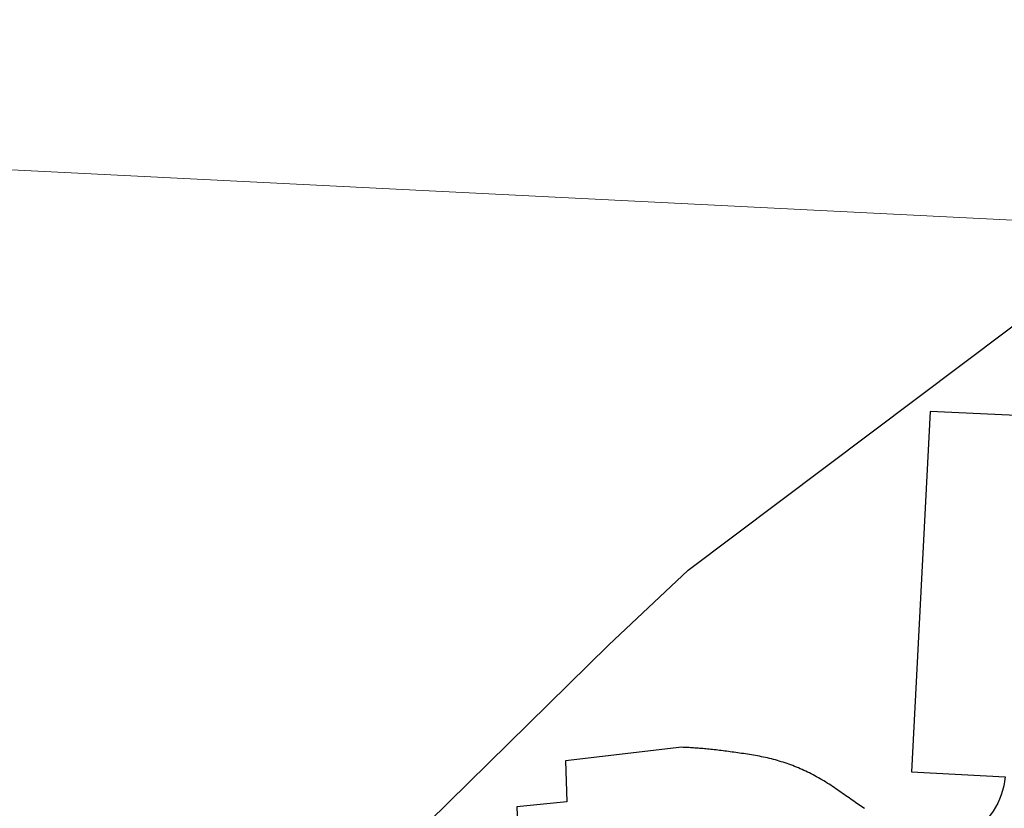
# Model space of a CAD drawing. Header units: millimetres. Extents: x 32690613 to 32693005, y 5343732 to 5344571.
# Tile 67 of 234: x 32692296 to 32692354, y 5344372 to 5344418. Entities that reach past the tile are written whole.
import ezdxf

# ---------------------------------------------------------------- set-up
doc = ezdxf.new("R2010")
doc.units = ezdxf.units.MM
doc.header["$LTSCALE"] = 20
doc.layers.get('0').update_dxf_attribs({"lineweight": 18})
doc.layers.get('DEFPOINTS').update_dxf_attribs({"color": 11, "lineweight": 18})
doc.layers.add('Straße', color=30, linetype='Continuous', plot=False)

# ---------------------------------------------------------------- blocks, each defined once
blk = doc.blocks.new('A$C78070446')
blk.add_line((4469498.77, 5342951.42), (4470248.353, 5342884.169))

msp = doc.modelspace()

# ---------------------------------------------------------------- linework, layer by layer
at = {"layer": 'Straße'}
for points in [[(32692264.378, 5344316.269), (32692297.438, 5344348.849), (32692311.78, 5344362.87), (32692330.573, 5344381.36), (32692335.266, 5344385.768), (32692378.26, 5344418.095)], [(32692345.609, 5344371.755), (32692345.524, 5344371.815), (32692345.437, 5344371.875), (32692345.349, 5344371.936), (32692345.261, 5344371.998), (32692345.172, 5344372.06), (32692345.082, 5344372.122), (32692344.991, 5344372.186), (32692344.9, 5344372.249), (32692344.807, 5344372.314), (32692344.714, 5344372.379), (32692344.62, 5344372.444), (32692344.525, 5344372.51), (32692344.43, 5344372.577), (32692344.333, 5344372.644), (32692344.236, 5344372.712), (32692344.138, 5344372.78), (32692344.039, 5344372.849), (32692343.939, 5344372.918), (32692343.838, 5344372.988), (32692343.737, 5344373.057), (32692343.636, 5344373.125), (32692343.534, 5344373.191), (32692343.431, 5344373.257), (32692343.328, 5344373.321), (32692343.225, 5344373.384), (32692343.121, 5344373.446), (32692343.017, 5344373.507), (32692342.912, 5344373.566), (32692342.807, 5344373.625), (32692342.702, 5344373.682), (32692342.596, 5344373.738), (32692342.49, 5344373.793), (32692342.383, 5344373.847), (32692342.275, 5344373.899), (32692342.168, 5344373.95), (32692342.06, 5344374), (32692341.951, 5344374.049), (32692341.842, 5344374.097), (32692341.733, 5344374.144), (32692341.623, 5344374.189), (32692341.512, 5344374.233), (32692341.402, 5344374.276), (32692341.29, 5344374.318), (32692341.179, 5344374.359), (32692341.067, 5344374.398), (32692340.954, 5344374.437), (32692340.841, 5344374.474), (32692340.728, 5344374.51), (32692340.614, 5344374.544), (32692340.5, 5344374.578), (32692340.385, 5344374.61), (32692340.27, 5344374.642), (32692340.154, 5344374.672), (32692340.038, 5344374.7), (32692339.922, 5344374.728), (32692339.805, 5344374.755), (32692339.688, 5344374.78), (32692339.57, 5344374.804), (32692339.452, 5344374.827), (32692339.333, 5344374.849), (32692339.214, 5344374.869), (32692339.095, 5344374.889), (32692338.976, 5344374.908), (32692338.859, 5344374.927), (32692338.742, 5344374.945), (32692338.626, 5344374.963), (32692338.511, 5344374.981), (32692338.397, 5344374.998), (32692338.284, 5344375.014), (32692338.172, 5344375.031), (32692338.061, 5344375.047), (32692337.951, 5344375.062), (32692337.841, 5344375.078), (32692337.733, 5344375.092), (32692337.625, 5344375.107), (32692337.518, 5344375.121), (32692337.412, 5344375.135), (32692337.307, 5344375.148), (32692337.203, 5344375.161), (32692337.1, 5344375.173), (32692336.998, 5344375.185), (32692336.896, 5344375.197), (32692336.796, 5344375.208), (32692336.696, 5344375.219), (32692336.597, 5344375.23), (32692336.499, 5344375.24), (32692336.402, 5344375.249), (32692336.306, 5344375.259), (32692336.211, 5344375.268), (32692336.117, 5344375.276), (32692336.024, 5344375.284), (32692335.931, 5344375.292), (32692335.839, 5344375.299), (32692335.749, 5344375.306), (32692335.659, 5344375.313), (32692335.57, 5344375.319), (32692335.482, 5344375.325), (32692335.395, 5344375.33), (32692335.309, 5344375.335), (32692335.223, 5344375.34), (32692335.139, 5344375.344), (32692335.055, 5344375.348), (32692334.973, 5344375.351), (32692334.891, 5344375.354), (32692328.053, 5344374.559), (32692328.129, 5344372.149), (32692325.194, 5344371.849), (32692325.294, 5344369.327)]]:
    msp.add_lwpolyline(points, dxfattribs=at)
msp.add_lwpolyline([(32692354.955, 5344394.83), (32692349.473, 5344395.078), (32692348.382, 5344373.919), (32692353.874, 5344373.626, -0.574765), (32692347.423, 5344370.484)], format="xyb", dxfattribs=at)

# ---------------------------------------------------------------- block references
at = {"layer": 'DEFPOINTS', "rotation": 2.237485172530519}
msp.add_blockref('A$C78070446', (28434719.524, -168960.664), dxfattribs=at)

doc.saveas('drawing.dxf')
